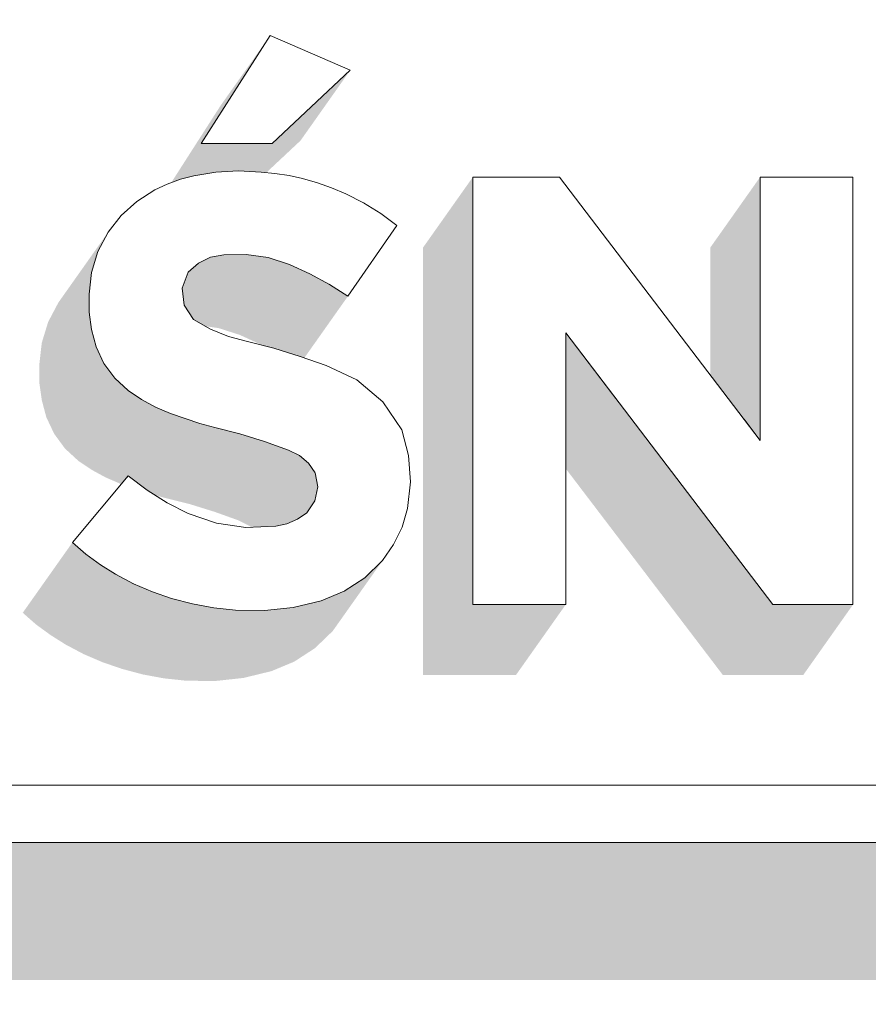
# Model space of a CAD drawing. Header units: millimetres. Extents: x 11 to 55443, y -2 to 19464.
# Tile 27 of 135: x 17367 to 17408, y 10916 to 10964. Entities that reach past the tile are written whole.
import ezdxf

# ---------------------------------------------------------------- set-up
doc = ezdxf.new("R2010")
doc.units = ezdxf.units.MM
doc.header["$MEASUREMENT"] = 0
doc.linetypes.add('Wipeout_Contour', pattern=[1000, 0, -1000])
doc.layers.add('Nowe_Drzwi Archicad', color=7, linetype='Continuous')
doc.layers.add('Nowe_Drzwi Archicad_Nr_pióra__101', color=252, linetype='Continuous', lineweight=5)

# ---------------------------------------------------------------- blocks, each defined once
blk = doc.blocks.new('ElemPrzekroju_2_1', base_point=(7287.149, 10853.983))
at = {"color": 254, "linetype": 'Wipeout_Contour', "lineweight": 0, "ltscale": 160093.982573}
blk.add_wipeout([(14505.223, 10969.983), (14505.223, 10853.983), (17715.223, 10853.983), (17715.223, 10969.983), (17535.222, 10969.983), (17535.222, 10923.983), (17235.223, 10923.983), (17235.223, 10969.983)], dxfattribs=at).dxf.layer = 'Nowe_Drzwi Archicad'
at = {"color": 254, "linetype": 'Wipeout_Contour', "lineweight": 0, "ltscale": 61635.072675}
blk.add_wipeout([(17379.243, 10957.727), (17379.153, 10962.941), (17375.813, 10957.727)], dxfattribs=at).dxf.layer = 'Nowe_Drzwi Archicad'
at = {"color": 254, "linetype": 'Wipeout_Contour', "lineweight": 0, "ltscale": 61627.34832}
blk.add_wipeout([(17377.993, 10952.362), (17379.063, 10952.213), (17378.713, 10956.348)], dxfattribs=at).dxf.layer = 'Nowe_Drzwi Archicad'
at = {"color": 254, "linetype": 'Wipeout_Contour', "lineweight": 0, "ltscale": 61634.320778}
blk.add_wipeout([(17381.073, 10951.433), (17382.013, 10950.924), (17382.803, 10955.299)], dxfattribs=at).dxf.layer = 'Nowe_Drzwi Archicad'
at = {"color": 254, "linetype": 'Wipeout_Contour', "lineweight": 0, "ltscale": 61614.545692}
blk.add_wipeout([(17372.713, 10954.93), (17371.953, 10954.25), (17375.193, 10951.513)], dxfattribs=at).dxf.layer = 'Nowe_Drzwi Archicad'
at = {"color": 254, "linetype": 'Wipeout_Contour', "lineweight": 0, "ltscale": 61638.868929}
blk.add_wipeout([(17388.943, 10935.461), (17393.433, 10935.461), (17393.433, 10948.587)], dxfattribs=at).dxf.layer = 'Nowe_Drzwi Archicad'
at = {"color": 254, "linetype": 'Wipeout_Contour', "lineweight": 0, "ltscale": 61613.556768}
blk.add_wipeout([(17377.683, 10943.712), (17378.873, 10943.342), (17379.333, 10947.837)], dxfattribs=at).dxf.layer = 'Nowe_Drzwi Archicad'
at = {"color": 254, "linetype": 'Wipeout_Contour', "lineweight": 0, "ltscale": 61624.858569}
blk.add_wipeout([(17381.333, 10941.824), (17385.513, 10943.902), (17384.593, 10945.25)], dxfattribs=at).dxf.layer = 'Nowe_Drzwi Archicad'
at = {"color": 254, "linetype": 'Wipeout_Contour', "lineweight": 0, "ltscale": 61585.400191}
blk.add_wipeout([(17370.953, 10937.389), (17372.293, 10941.684), (17370.253, 10937.898)], dxfattribs=at).dxf.layer = 'Nowe_Drzwi Archicad'
at = {"color": 254, "linetype": 'Wipeout_Contour', "lineweight": 0, "ltscale": 61593.292435}
blk.add_wipeout([(17373.463, 10936.08), (17375.193, 10939.856), (17374.173, 10940.375)], dxfattribs=at).dxf.layer = 'Nowe_Drzwi Archicad'
at = {"color": 254, "linetype": 'Wipeout_Contour', "lineweight": 0, "ltscale": 61599.55673}
blk.add_wipeout([(17377.473, 10935.191), (17377.983, 10939.187), (17376.563, 10939.386)], dxfattribs=at).dxf.layer = 'Nowe_Drzwi Archicad'
at = {"color": 254, "linetype": 'Wipeout_Contour', "lineweight": 0, "ltscale": 61602.667262}
blk.add_wipeout([(17379.423, 10939.247), (17378.873, 10935.171), (17380.263, 10935.321)], dxfattribs=at).dxf.layer = 'Nowe_Drzwi Archicad'
at = {"color": 254, "linetype": 'Wipeout_Contour', "lineweight": 0, "ltscale": 61727.446403}
blk.add_wipeout([(17532.452, 10926.75), (17237.993, 10926.75), (17535.222, 10923.983)], dxfattribs=at).dxf.layer = 'Nowe_Drzwi Archicad'
at = {"color": 254, "linetype": 'Wipeout_Contour', "lineweight": 0, "ltscale": 61644.223298}
blk.add_wipeout([(17379.153, 10962.941), (17379.243, 10957.727), (17383.023, 10961.263)], dxfattribs=at).dxf.layer = 'Nowe_Drzwi Archicad'
at = {"color": 254, "linetype": 'Wipeout_Contour', "lineweight": 0, "ltscale": 61624.70367}
blk.add_wipeout([(17376.913, 10952.353), (17377.993, 10952.362), (17377.623, 10956.398)], dxfattribs=at).dxf.layer = 'Nowe_Drzwi Archicad'
at = {"color": 254, "linetype": 'Wipeout_Contour', "lineweight": 0, "ltscale": 61629.690284}
blk.add_wipeout([(17379.063, 10952.213), (17380.093, 10951.883), (17380.063, 10956.178)], dxfattribs=at).dxf.layer = 'Nowe_Drzwi Archicad'
at = {"color": 254, "linetype": 'Wipeout_Contour', "lineweight": 0, "ltscale": 61636.635773}
blk.add_wipeout([(17381.073, 10951.433), (17382.123, 10955.589), (17381.433, 10955.829)], dxfattribs=at).dxf.layer = 'Nowe_Drzwi Archicad'
at = {"color": 254, "linetype": 'Wipeout_Contour', "lineweight": 0, "ltscale": 61606.758496}
blk.add_wipeout([(17370.523, 10951.503), (17370.403, 10950.445), (17374.903, 10950.734)], dxfattribs=at).dxf.layer = 'Nowe_Drzwi Archicad'
at = {"color": 254, "linetype": 'Wipeout_Contour', "lineweight": 0, "ltscale": 61663.681014}
blk.add_wipeout([(17393.433, 10948.587), (17403.433, 10935.461), (17402.823, 10943.392)], dxfattribs=at).dxf.layer = 'Nowe_Drzwi Archicad'
at = {"color": 254, "linetype": 'Wipeout_Contour', "lineweight": 0, "ltscale": 61616.30449}
blk.add_wipeout([(17377.683, 10943.712), (17379.333, 10947.837), (17378.053, 10948.167)], dxfattribs=at).dxf.layer = 'Nowe_Drzwi Archicad'
at = {"color": 254, "linetype": 'Wipeout_Contour', "lineweight": 0, "ltscale": 61624.526995}
blk.add_wipeout([(17381.333, 10941.824), (17384.593, 10945.25), (17383.343, 10946.309)], dxfattribs=at).dxf.layer = 'Nowe_Drzwi Archicad'
at = {"color": 254, "linetype": 'Wipeout_Contour', "lineweight": 0, "ltscale": 61584.935512}
blk.add_wipeout([(17372.293, 10941.684), (17369.603, 10938.467), (17370.253, 10937.898)], dxfattribs=at).dxf.layer = 'Nowe_Drzwi Archicad'
at = {"color": 254, "linetype": 'Wipeout_Contour', "lineweight": 0, "ltscale": 61593.891032}
blk.add_wipeout([(17375.403, 10935.491), (17376.433, 10935.301), (17376.563, 10939.386)], dxfattribs=at).dxf.layer = 'Nowe_Drzwi Archicad'
at = {"color": 254, "linetype": 'Wipeout_Contour', "lineweight": 0, "ltscale": 61603.113691}
blk.add_wipeout([(17379.423, 10939.247), (17377.983, 10939.187), (17378.873, 10935.171)], dxfattribs=at).dxf.layer = 'Nowe_Drzwi Archicad'
at = {"color": 254, "linetype": 'Wipeout_Contour', "lineweight": 0, "ltscale": 61474.618501}
blk.add_wipeout([(17235.223, 10923.983), (17535.222, 10923.983), (17237.993, 10926.75)], dxfattribs=at).dxf.layer = 'Nowe_Drzwi Archicad'
at = {"layer": 'Nowe_Drzwi Archicad_Nr_pióra__101', "color": 252, "linetype": 'Continuous', "lineweight": 5}
blk.add_line((17235.223, 10923.983), (17535.222, 10923.983), dxfattribs=at)
at = {"color": 254, "linetype": 'Wipeout_Contour', "lineweight": 0, "ltscale": 61629.151453}
blk.add_wipeout([(17377.993, 10952.362), (17378.713, 10956.348), (17377.623, 10956.398)], dxfattribs=at).dxf.layer = 'Nowe_Drzwi Archicad'
at = {"color": 254, "linetype": 'Wipeout_Contour', "lineweight": 0, "ltscale": 61632.463074}
blk.add_wipeout([(17379.383, 10956.278), (17379.063, 10952.213), (17380.063, 10956.178)], dxfattribs=at).dxf.layer = 'Nowe_Drzwi Archicad'
at = {"color": 254, "linetype": 'Wipeout_Contour', "lineweight": 0, "ltscale": 61647.246977}
blk.add_wipeout([(17388.943, 10935.461), (17393.433, 10948.587), (17388.943, 10956.098)], dxfattribs=at).dxf.layer = 'Nowe_Drzwi Archicad'
at = {"color": 254, "linetype": 'Wipeout_Contour', "lineweight": 0, "ltscale": 61682.54573}
blk.add_wipeout([(17407.313, 10935.461), (17407.313, 10956.098), (17402.823, 10943.392)], dxfattribs=at).dxf.layer = 'Nowe_Drzwi Archicad'
at = {"color": 254, "linetype": 'Wipeout_Contour', "lineweight": 0, "ltscale": 61635.799266}
blk.add_wipeout([(17382.013, 10950.924), (17382.913, 10950.355), (17383.663, 10954.86)], dxfattribs=at).dxf.layer = 'Nowe_Drzwi Archicad'
at = {"color": 254, "linetype": 'Wipeout_Contour', "lineweight": 0, "ltscale": 61608.272487}
blk.add_wipeout([(17370.833, 10952.512), (17370.523, 10951.503), (17374.903, 10950.734)], dxfattribs=at).dxf.layer = 'Nowe_Drzwi Archicad'
at = {"color": 254, "linetype": 'Wipeout_Contour', "lineweight": 0, "ltscale": 61610.939266}
blk.add_wipeout([(17376.483, 10944.011), (17377.683, 10943.712), (17378.053, 10948.167)], dxfattribs=at).dxf.layer = 'Nowe_Drzwi Archicad'
at = {"color": 254, "linetype": 'Wipeout_Contour', "lineweight": 0, "ltscale": 61619.964808}
blk.add_wipeout([(17383.343, 10946.309), (17381.003, 10942.293), (17381.333, 10941.824)], dxfattribs=at).dxf.layer = 'Nowe_Drzwi Archicad'
at = {"color": 254, "linetype": 'Wipeout_Contour', "lineweight": 0, "ltscale": 61587.846096}
blk.add_wipeout([(17371.683, 10936.929), (17372.553, 10936.47), (17374.173, 10940.375)], dxfattribs=at).dxf.layer = 'Nowe_Drzwi Archicad'
at = {"color": 254, "linetype": 'Wipeout_Contour', "lineweight": 0, "ltscale": 61606.112514}
blk.add_wipeout([(17379.963, 10939.366), (17379.423, 10939.247), (17380.263, 10935.321)], dxfattribs=at).dxf.layer = 'Nowe_Drzwi Archicad'
at = {"color": 254, "linetype": 'Wipeout_Contour', "lineweight": 0, "ltscale": 61598.995716}
blk.add_wipeout([(17377.983, 10939.187), (17377.473, 10935.191), (17378.873, 10935.171)], dxfattribs=at).dxf.layer = 'Nowe_Drzwi Archicad'
at = {"color": 254, "linetype": 'Wipeout_Contour', "lineweight": 0, "ltscale": 61631.244496}
blk.add_wipeout([(17379.063, 10952.213), (17379.383, 10956.278), (17378.713, 10956.348)], dxfattribs=at).dxf.layer = 'Nowe_Drzwi Archicad'
at = {"color": 254, "linetype": 'Wipeout_Contour', "lineweight": 0, "ltscale": 61634.992018}
blk.add_wipeout([(17380.093, 10951.883), (17381.433, 10955.829), (17380.723, 10956.029)], dxfattribs=at).dxf.layer = 'Nowe_Drzwi Archicad'
at = {"color": 254, "linetype": 'Wipeout_Contour', "lineweight": 0, "ltscale": 61640.189312}
blk.add_wipeout([(17384.493, 10954.35), (17383.663, 10954.86), (17382.913, 10950.355)], dxfattribs=at).dxf.layer = 'Nowe_Drzwi Archicad'
at = {"color": 254, "linetype": 'Wipeout_Contour', "lineweight": 0, "ltscale": 61610.060398}
blk.add_wipeout([(17371.323, 10953.441), (17370.833, 10952.512), (17374.903, 10950.734)], dxfattribs=at).dxf.layer = 'Nowe_Drzwi Archicad'
at = {"color": 254, "linetype": 'Wipeout_Contour', "lineweight": 0, "ltscale": 61612.054867}
blk.add_wipeout([(17376.263, 10948.756), (17375.753, 10944.211), (17377.133, 10948.407)], dxfattribs=at).dxf.layer = 'Nowe_Drzwi Archicad'
at = {"color": 254, "linetype": 'Wipeout_Contour', "lineweight": 0, "ltscale": 61623.377674}
blk.add_wipeout([(17381.003, 10942.293), (17383.343, 10946.309), (17381.863, 10946.998)], dxfattribs=at).dxf.layer = 'Nowe_Drzwi Archicad'
at = {"color": 254, "linetype": 'Wipeout_Contour', "lineweight": 0, "ltscale": 61668.801932}
blk.add_wipeout([(17403.433, 10935.461), (17407.313, 10935.461), (17402.823, 10943.392)], dxfattribs=at).dxf.layer = 'Nowe_Drzwi Archicad'
at = {"color": 254, "linetype": 'Wipeout_Contour', "lineweight": 0, "ltscale": 61588.706048}
blk.add_wipeout([(17372.553, 10936.47), (17373.463, 10936.08), (17374.173, 10940.375)], dxfattribs=at).dxf.layer = 'Nowe_Drzwi Archicad'
at = {"color": 254, "linetype": 'Wipeout_Contour', "lineweight": 0, "ltscale": 61605.976849}
blk.add_wipeout([(17379.963, 10939.366), (17380.263, 10935.321), (17381.623, 10935.65)], dxfattribs=at).dxf.layer = 'Nowe_Drzwi Archicad'
at = {"color": 254, "linetype": 'Wipeout_Contour', "lineweight": 0, "ltscale": 61634.385856}
blk.add_wipeout([(17380.093, 10951.883), (17380.723, 10956.029), (17380.063, 10956.178)], dxfattribs=at).dxf.layer = 'Nowe_Drzwi Archicad'
at = {"color": 254, "linetype": 'Wipeout_Contour', "lineweight": 0, "ltscale": 61690.906134}
blk.add_wipeout([(17407.313, 10956.098), (17402.823, 10956.098), (17402.823, 10943.392)], dxfattribs=at).dxf.layer = 'Nowe_Drzwi Archicad'
at = {"color": 254, "linetype": 'Wipeout_Contour', "lineweight": 0, "ltscale": 61637.280991}
blk.add_wipeout([(17382.123, 10955.589), (17381.073, 10951.433), (17382.803, 10955.299)], dxfattribs=at).dxf.layer = 'Nowe_Drzwi Archicad'
at = {"color": 254, "linetype": 'Wipeout_Contour', "lineweight": 0, "ltscale": 61611.948125}
blk.add_wipeout([(17371.323, 10953.441), (17374.903, 10950.734), (17371.953, 10954.25)], dxfattribs=at).dxf.layer = 'Nowe_Drzwi Archicad'
at = {"color": 254, "linetype": 'Wipeout_Contour', "lineweight": 0, "ltscale": 61609.109257}
blk.add_wipeout([(17376.483, 10944.011), (17377.133, 10948.407), (17375.753, 10944.211)], dxfattribs=at).dxf.layer = 'Nowe_Drzwi Archicad'
at = {"color": 254, "linetype": 'Wipeout_Contour', "lineweight": 0, "ltscale": 61618.694133}
blk.add_wipeout([(17381.003, 10942.293), (17381.863, 10946.998), (17380.563, 10942.663)], dxfattribs=at).dxf.layer = 'Nowe_Drzwi Archicad'
at = {"color": 254, "linetype": 'Wipeout_Contour', "lineweight": 0, "ltscale": 61590.97109}
blk.add_wipeout([(17374.173, 10940.375), (17373.203, 10940.985), (17371.683, 10936.929)], dxfattribs=at).dxf.layer = 'Nowe_Drzwi Archicad'
at = {"color": 254, "linetype": 'Wipeout_Contour', "lineweight": 0, "ltscale": 61608.778831}
blk.add_wipeout([(17380.473, 10939.586), (17379.963, 10939.366), (17381.623, 10935.65)], dxfattribs=at).dxf.layer = 'Nowe_Drzwi Archicad'
at = {"color": 254, "linetype": 'Wipeout_Contour', "lineweight": 0, "ltscale": 61666.617244}
blk.add_wipeout([(17393.433, 10948.587), (17402.823, 10943.392), (17393.133, 10956.098)], dxfattribs=at).dxf.layer = 'Nowe_Drzwi Archicad'
at = {"color": 254, "linetype": 'Wipeout_Contour', "lineweight": 0, "ltscale": 61632.164228}
blk.add_wipeout([(17380.093, 10951.883), (17381.073, 10951.433), (17381.433, 10955.829)], dxfattribs=at).dxf.layer = 'Nowe_Drzwi Archicad'
at = {"color": 254, "linetype": 'Wipeout_Contour', "lineweight": 0, "ltscale": 61640.789155}
blk.add_wipeout([(17382.913, 10950.355), (17385.273, 10953.771), (17384.493, 10954.35)], dxfattribs=at).dxf.layer = 'Nowe_Drzwi Archicad'
at = {"color": 254, "linetype": 'Wipeout_Contour', "lineweight": 0, "ltscale": 61613.740698}
blk.add_wipeout([(17377.133, 10948.407), (17376.483, 10944.011), (17378.053, 10948.167)], dxfattribs=at).dxf.layer = 'Nowe_Drzwi Archicad'
at = {"color": 254, "linetype": 'Wipeout_Contour', "lineweight": 0, "ltscale": 61624.305879}
blk.add_wipeout([(17385.843, 10942.663), (17385.513, 10943.902), (17381.333, 10941.824)], dxfattribs=at).dxf.layer = 'Nowe_Drzwi Archicad'
at = {"color": 254, "linetype": 'Wipeout_Contour', "lineweight": 0, "ltscale": 61586.504406}
blk.add_wipeout([(17371.683, 10936.929), (17373.203, 10940.985), (17370.953, 10937.389)], dxfattribs=at).dxf.layer = 'Nowe_Drzwi Archicad'
at = {"color": 254, "linetype": 'Wipeout_Contour', "lineweight": 0, "ltscale": 61591.589323}
blk.add_wipeout([(17374.393, 10935.76), (17375.403, 10935.491), (17375.193, 10939.856)], dxfattribs=at).dxf.layer = 'Nowe_Drzwi Archicad'
at = {"color": 254, "linetype": 'Wipeout_Contour', "lineweight": 0, "ltscale": 61609.79304}
blk.add_wipeout([(17380.473, 10939.586), (17381.623, 10935.65), (17380.923, 10939.896)], dxfattribs=at).dxf.layer = 'Nowe_Drzwi Archicad'
at = {"color": 254, "linetype": 'Wipeout_Contour', "lineweight": 0, "ltscale": 61661.190821}
blk.add_wipeout([(17393.133, 10956.098), (17388.943, 10956.098), (17393.433, 10948.587)], dxfattribs=at).dxf.layer = 'Nowe_Drzwi Archicad'
at = {"color": 254, "linetype": 'Wipeout_Contour', "lineweight": 0, "ltscale": 61638.810768}
blk.add_wipeout([(17383.663, 10954.86), (17382.803, 10955.299), (17382.013, 10950.924)], dxfattribs=at).dxf.layer = 'Nowe_Drzwi Archicad'
at = {"color": 254, "linetype": 'Wipeout_Contour', "lineweight": 0, "ltscale": 61607.527903}
blk.add_wipeout([(17375.043, 10944.441), (17375.753, 10944.211), (17376.263, 10948.756)], dxfattribs=at).dxf.layer = 'Nowe_Drzwi Archicad'
at = {"color": 254, "linetype": 'Wipeout_Contour', "lineweight": 0, "ltscale": 61589.710607}
blk.add_wipeout([(17372.293, 10941.684), (17370.953, 10937.389), (17373.203, 10940.985)], dxfattribs=at).dxf.layer = 'Nowe_Drzwi Archicad'
at = {"color": 254, "linetype": 'Wipeout_Contour', "lineweight": 0, "ltscale": 61596.340609}
blk.add_wipeout([(17375.193, 10939.856), (17375.403, 10935.491), (17376.563, 10939.386)], dxfattribs=at).dxf.layer = 'Nowe_Drzwi Archicad'
at = {"color": 254, "linetype": 'Wipeout_Contour', "lineweight": 0, "ltscale": 61609.411824}
blk.add_wipeout([(17380.923, 10939.896), (17381.623, 10935.65), (17382.723, 10936.11)], dxfattribs=at).dxf.layer = 'Nowe_Drzwi Archicad'
at = {"color": 254, "linetype": 'Wipeout_Contour', "lineweight": 0, "ltscale": 61603.536133}
blk.add_wipeout([(17374.993, 10949.915), (17371.643, 10946.399), (17372.293, 10945.8)], dxfattribs=at).dxf.layer = 'Nowe_Drzwi Archicad'
at = {"color": 254, "linetype": 'Wipeout_Contour', "lineweight": 0, "ltscale": 61590.485495}
blk.add_wipeout([(17375.193, 10939.856), (17373.463, 10936.08), (17374.393, 10935.76)], dxfattribs=at).dxf.layer = 'Nowe_Drzwi Archicad'
at = {"color": 254, "linetype": 'Wipeout_Contour', "lineweight": 0, "ltscale": 61611.598516}
blk.add_wipeout([(17382.723, 10936.11), (17383.723, 10936.759), (17380.923, 10939.896)], dxfattribs=at).dxf.layer = 'Nowe_Drzwi Archicad'
at = {"color": 254, "linetype": 'Wipeout_Contour', "lineweight": 0, "ltscale": 61596.118263}
blk.add_wipeout([(17376.433, 10935.301), (17377.473, 10935.191), (17376.563, 10939.386)], dxfattribs=at).dxf.layer = 'Nowe_Drzwi Archicad'
at = {"color": 254, "linetype": 'Wipeout_Contour', "lineweight": 0, "ltscale": 61606.76701}
blk.add_wipeout([(17374.333, 10944.691), (17375.043, 10944.441), (17376.263, 10948.756)], dxfattribs=at).dxf.layer = 'Nowe_Drzwi Archicad'
at = {"color": 254, "linetype": 'Wipeout_Contour', "lineweight": 0, "ltscale": 61613.514578}
blk.add_wipeout([(17381.313, 10940.475), (17380.923, 10939.896), (17383.723, 10936.759)], dxfattribs=at).dxf.layer = 'Nowe_Drzwi Archicad'
at = {"color": 254, "linetype": 'Wipeout_Contour', "lineweight": 0, "ltscale": 61604.687097}
blk.add_wipeout([(17372.933, 10945.37), (17373.613, 10945), (17375.443, 10949.226)], dxfattribs=at).dxf.layer = 'Nowe_Drzwi Archicad'
at = {"color": 254, "linetype": 'Wipeout_Contour', "lineweight": 0, "ltscale": 61614.546634}
blk.add_wipeout([(17383.723, 10936.759), (17384.583, 10937.588), (17381.313, 10940.475)], dxfattribs=at).dxf.layer = 'Nowe_Drzwi Archicad'
at = {"color": 254, "linetype": 'Wipeout_Contour', "lineweight": 0, "ltscale": 61605.395662}
blk.add_wipeout([(17373.613, 10945), (17374.333, 10944.691), (17375.443, 10949.226)], dxfattribs=at).dxf.layer = 'Nowe_Drzwi Archicad'
at = {"color": 254, "linetype": 'Wipeout_Contour', "lineweight": 0, "ltscale": 61616.492811}
blk.add_wipeout([(17381.313, 10940.475), (17384.583, 10937.588), (17385.113, 10938.357)], dxfattribs=at).dxf.layer = 'Nowe_Drzwi Archicad'
at = {"color": 254, "linetype": 'Wipeout_Contour', "lineweight": 0, "ltscale": 61608.415129}
blk.add_wipeout([(17375.443, 10949.226), (17374.993, 10949.915), (17372.933, 10945.37)], dxfattribs=at).dxf.layer = 'Nowe_Drzwi Archicad'
at = {"color": 254, "linetype": 'Wipeout_Contour', "lineweight": 0, "ltscale": 61618.605583}
blk.add_wipeout([(17385.113, 10938.357), (17385.523, 10939.197), (17381.453, 10941.145)], dxfattribs=at).dxf.layer = 'Nowe_Drzwi Archicad'
at = {"color": 254, "linetype": 'Wipeout_Contour', "lineweight": 0, "ltscale": 61603.912288}
blk.add_wipeout([(17370.523, 10948.736), (17370.743, 10947.907), (17374.993, 10949.915)], dxfattribs=at).dxf.layer = 'Nowe_Drzwi Archicad'
at = {"color": 254, "linetype": 'Wipeout_Contour', "lineweight": 0, "ltscale": 61616.697771}
blk.add_wipeout([(17381.313, 10940.475), (17385.113, 10938.357), (17381.453, 10941.145)], dxfattribs=at).dxf.layer = 'Nowe_Drzwi Archicad'
at = {"color": 254, "linetype": 'Wipeout_Contour', "lineweight": 0, "ltscale": 61603.324276}
blk.add_wipeout([(17371.643, 10946.399), (17374.993, 10949.915), (17371.123, 10947.108)], dxfattribs=at).dxf.layer = 'Nowe_Drzwi Archicad'
at = {"color": 254, "linetype": 'Wipeout_Contour', "lineweight": 0, "ltscale": 61620.157412}
blk.add_wipeout([(17385.523, 10939.197), (17385.783, 10940.106), (17381.453, 10941.145)], dxfattribs=at).dxf.layer = 'Nowe_Drzwi Archicad'
at = {"color": 254, "linetype": 'Wipeout_Contour', "lineweight": 0, "ltscale": 61603.449342}
blk.add_wipeout([(17371.123, 10947.108), (17374.993, 10949.915), (17370.743, 10947.907)], dxfattribs=at).dxf.layer = 'Nowe_Drzwi Archicad'
at = {"color": 254, "linetype": 'Wipeout_Contour', "lineweight": 0, "ltscale": 61620.18627}
blk.add_wipeout([(17381.333, 10941.824), (17381.453, 10941.145), (17385.843, 10942.663)], dxfattribs=at).dxf.layer = 'Nowe_Drzwi Archicad'
at = {"color": 254, "linetype": 'Wipeout_Contour', "lineweight": 0, "ltscale": 61604.702926}
blk.add_wipeout([(17370.403, 10949.585), (17370.523, 10948.736), (17374.993, 10949.915)], dxfattribs=at).dxf.layer = 'Nowe_Drzwi Archicad'
at = {"color": 254, "linetype": 'Wipeout_Contour', "lineweight": 0, "ltscale": 61618.25174}
blk.add_wipeout([(17380.043, 10942.923), (17380.563, 10942.663), (17381.863, 10946.998)], dxfattribs=at).dxf.layer = 'Nowe_Drzwi Archicad'
at = {"color": 254, "linetype": 'Wipeout_Contour', "lineweight": 0, "ltscale": 61621.831279}
blk.add_wipeout([(17381.453, 10941.145), (17385.783, 10940.106), (17385.933, 10941.384)], dxfattribs=at).dxf.layer = 'Nowe_Drzwi Archicad'
at = {"color": 254, "linetype": 'Wipeout_Contour', "lineweight": 0, "ltscale": 61608.435248}
blk.add_wipeout([(17370.403, 10949.585), (17374.993, 10949.915), (17374.903, 10950.734)], dxfattribs=at).dxf.layer = 'Nowe_Drzwi Archicad'
at = {"color": 254, "linetype": 'Wipeout_Contour', "lineweight": 0, "ltscale": 61616.043873}
blk.add_wipeout([(17378.873, 10943.342), (17380.043, 10942.923), (17380.603, 10947.448)], dxfattribs=at).dxf.layer = 'Nowe_Drzwi Archicad'
at = {"color": 254, "linetype": 'Wipeout_Contour', "lineweight": 0, "ltscale": 61622.884161}
blk.add_wipeout([(17385.843, 10942.663), (17381.453, 10941.145), (17385.933, 10941.384)], dxfattribs=at).dxf.layer = 'Nowe_Drzwi Archicad'
at = {"color": 254, "linetype": 'Wipeout_Contour', "lineweight": 0, "ltscale": 61605.909671}
blk.add_wipeout([(17370.403, 10950.445), (17370.403, 10949.585), (17374.903, 10950.734)], dxfattribs=at).dxf.layer = 'Nowe_Drzwi Archicad'
at = {"color": 254, "linetype": 'Wipeout_Contour', "lineweight": 0, "ltscale": 61621.264692}
blk.add_wipeout([(17380.043, 10942.923), (17381.863, 10946.998), (17380.603, 10947.448)], dxfattribs=at).dxf.layer = 'Nowe_Drzwi Archicad'
at = {"color": 254, "linetype": 'Wipeout_Contour', "lineweight": 0, "ltscale": 61613.279976}
blk.add_wipeout([(17374.903, 10950.734), (17375.193, 10951.513), (17371.953, 10954.25)], dxfattribs=at).dxf.layer = 'Nowe_Drzwi Archicad'
at = {"color": 254, "linetype": 'Wipeout_Contour', "lineweight": 0, "ltscale": 61604.015419}
blk.add_wipeout([(17374.993, 10949.915), (17372.293, 10945.8), (17372.933, 10945.37)], dxfattribs=at).dxf.layer = 'Nowe_Drzwi Archicad'
at = {"color": 254, "linetype": 'Wipeout_Contour', "lineweight": 0, "ltscale": 61618.846753}
blk.add_wipeout([(17379.333, 10947.837), (17378.873, 10943.342), (17380.603, 10947.448)], dxfattribs=at).dxf.layer = 'Nowe_Drzwi Archicad'
at = {"color": 254, "linetype": 'Wipeout_Contour', "lineweight": 0, "ltscale": 61616.508601}
blk.add_wipeout([(17373.573, 10955.479), (17372.713, 10954.93), (17375.193, 10951.513)], dxfattribs=at).dxf.layer = 'Nowe_Drzwi Archicad'
at = {"color": 254, "linetype": 'Wipeout_Contour', "lineweight": 0, "ltscale": 61609.927684}
blk.add_wipeout([(17375.443, 10949.226), (17374.333, 10944.691), (17376.263, 10948.756)], dxfattribs=at).dxf.layer = 'Nowe_Drzwi Archicad'
at = {"color": 254, "linetype": 'Wipeout_Contour', "lineweight": 0, "ltscale": 61618.207839}
blk.add_wipeout([(17373.573, 10955.479), (17375.193, 10951.513), (17374.183, 10955.759)], dxfattribs=at).dxf.layer = 'Nowe_Drzwi Archicad'
at = {"color": 254, "linetype": 'Wipeout_Contour', "lineweight": 0, "ltscale": 61617.418163}
blk.add_wipeout([(17375.193, 10951.513), (17375.683, 10951.953), (17374.183, 10955.759)], dxfattribs=at).dxf.layer = 'Nowe_Drzwi Archicad'
at = {"color": 254, "linetype": 'Wipeout_Contour', "lineweight": 0, "ltscale": 61619.423269}
blk.add_wipeout([(17375.683, 10951.953), (17376.273, 10952.233), (17374.813, 10955.999)], dxfattribs=at).dxf.layer = 'Nowe_Drzwi Archicad'
at = {"color": 254, "linetype": 'Wipeout_Contour', "lineweight": 0, "ltscale": 61620.149448}
blk.add_wipeout([(17374.183, 10955.759), (17375.683, 10951.953), (17374.813, 10955.999)], dxfattribs=at).dxf.layer = 'Nowe_Drzwi Archicad'
at = {"color": 254, "linetype": 'Wipeout_Contour', "lineweight": 0, "ltscale": 61622.086157}
blk.add_wipeout([(17374.813, 10955.999), (17376.273, 10952.233), (17375.463, 10956.168)], dxfattribs=at).dxf.layer = 'Nowe_Drzwi Archicad'
at = {"color": 254, "linetype": 'Wipeout_Contour', "lineweight": 0, "ltscale": 61623.459384}
blk.add_wipeout([(17375.463, 10956.168), (17376.273, 10952.233), (17376.533, 10956.338)], dxfattribs=at).dxf.layer = 'Nowe_Drzwi Archicad'
at = {"color": 254, "linetype": 'Wipeout_Contour', "lineweight": 0, "ltscale": 61622.452053}
blk.add_wipeout([(17376.273, 10952.233), (17376.913, 10952.353), (17376.533, 10956.338)], dxfattribs=at).dxf.layer = 'Nowe_Drzwi Archicad'
at = {"color": 254, "linetype": 'Wipeout_Contour', "lineweight": 0, "ltscale": 61626.374003}
blk.add_wipeout([(17376.533, 10956.338), (17376.913, 10952.353), (17377.623, 10956.398)], dxfattribs=at).dxf.layer = 'Nowe_Drzwi Archicad'
at = {"color": 254, "linetype": 'Wipeout_Contour', "lineweight": 0, "ltscale": 2607930.737926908}
blk.add_wipeout([(17237.993, 10926.75), (17517.216, 10926.75), (17452.851, 10936.641), (17452.443, 10935.461), (17448.393, 10935.461), (17447.725, 10937.429), (17438.563, 10938.837), (17437.953, 10938.188), (17437.333, 10937.628), (17436.663, 10937.119), (17435.963, 10936.659), (17435.083, 10936.2), (17434.173, 10935.81), (17433.223, 10935.501), (17431.163, 10935.151), (17429.073, 10935.151), (17427.013, 10935.501), (17426.073, 10935.81), (17425.153, 10936.2), (17424.283, 10936.669), (17423.573, 10937.119), (17422.903, 10937.628), (17422.283, 10938.188), (17421.673, 10938.837), (17421.113, 10939.536), (17420.623, 10940.285), (17420.393, 10940.705), (17420.183, 10941.135), (17419.983, 10941.564), (17419.948, 10941.697), (17416.043, 10942.297), (17416.043, 10935.461), (17411.503, 10935.461), (17411.503, 10942.995), (17407.313, 10943.639), (17407.313, 10935.461), (17403.433, 10935.461), (17395.861, 10945.398), (17393.433, 10945.772), (17393.433, 10935.461), (17388.943, 10935.461), (17388.943, 10946.462), (17378.36, 10948.088), (17379.333, 10947.837), (17380.603, 10947.448), (17381.863, 10946.998), (17383.343, 10946.309), (17384.593, 10945.25), (17385.513, 10943.902), (17385.843, 10942.663), (17385.933, 10941.384), (17385.783, 10940.106), (17385.523, 10939.197), (17385.113, 10938.357), (17384.583, 10937.588), (17383.723, 10936.759), (17382.723, 10936.11), (17381.623, 10935.65), (17380.263, 10935.321), (17378.873, 10935.171), (17377.473, 10935.191), (17376.433, 10935.301), (17375.403, 10935.491), (17374.393, 10935.76), (17373.463, 10936.08), (17372.553, 10936.47), (17371.683, 10936.929), (17370.953, 10937.389), (17370.253, 10937.898), (17369.603, 10938.467), (17372.293, 10941.684), (17373.203, 10940.985), (17374.173, 10940.375), (17375.193, 10939.856), (17376.563, 10939.386), (17377.983, 10939.187), (17379.423, 10939.247), (17379.963, 10939.366), (17380.473, 10939.586), (17380.923, 10939.896), (17381.313, 10940.475), (17381.453, 10941.145), (17381.333, 10941.824), (17381.003, 10942.293), (17380.563, 10942.663), (17380.043, 10942.923), (17378.873, 10943.342), (17377.683, 10943.712), (17376.483, 10944.011), (17375.753, 10944.211), (17375.043, 10944.441), (17374.333, 10944.691), (17373.613, 10945), (17372.933, 10945.37), (17372.293, 10945.8), (17371.643, 10946.399), (17371.123, 10947.108), (17370.743, 10947.907), (17370.523, 10948.736), (17370.442, 10949.304), (17366.903, 10949.848), (17366.903, 10935.461), (17362.363, 10935.461), (17362.363, 10950.546), (17358.558, 10951.131), (17353.243, 10935.461), (17349.183, 10935.461), (17344.573, 10948.816), (17339.953, 10935.461), (17335.903, 10935.461), (17329.039, 10955.667), (17309.307, 10958.699), (17291.133, 10931.165), (17281.713, 10940.585), (17272.273, 10931.165), (17252.083, 10961.752), (17273.133, 10961.752), (17268.723, 10957.337), (17261.283, 10957.337), (17267.183, 10948.387), (17281.703, 10962.891), (17296.213, 10948.387), (17302.123, 10957.337), (17294.683, 10957.337), (17290.413, 10961.603), (17253.229, 10967.316), (17237.993, 10967.316)], dxfattribs=at).dxf.layer = 'Nowe_Drzwi Archicad'
at = {"layer": 'Nowe_Drzwi Archicad', "linetype": 'Continuous', "lineweight": 0, "true_color": 0x000000}
for points in [[(17374.372, 10955.831), (17374.813, 10955.999), (17375.463, 10956.168), (17376.533, 10956.338), (17377.623, 10956.398), (17378.713, 10956.348), (17378.971, 10956.321), (17380.618, 10957.862), (17383.023, 10961.263), (17379.243, 10957.727), (17375.813, 10957.727), (17379.153, 10962.941), (17376.748, 10959.54)], [(17388.943, 10956.098), (17386.538, 10952.698), (17386.538, 10946.831), (17388.943, 10946.462)], [(17368.918, 10950.041), (17368.673, 10949.576), (17370.442, 10949.304), (17370.403, 10949.585), (17370.403, 10950.445), (17370.523, 10951.503), (17370.833, 10952.512), (17371.323, 10953.441)], [(17374.903, 10950.734), (17374.993, 10949.915), (17375.443, 10949.226), (17376.006, 10948.903), (17376.658, 10948.812), (17377.688, 10948.482), (17378.643, 10948.044), (17381.021, 10947.679), (17382.913, 10950.355), (17382.013, 10950.924), (17381.073, 10951.433), (17380.093, 10951.883), (17379.063, 10952.213), (17377.993, 10952.362), (17376.913, 10952.353), (17376.273, 10952.233), (17375.683, 10951.953), (17375.193, 10951.513)], [(17367.998, 10947.044), (17367.998, 10946.185), (17368.118, 10945.336), (17368.338, 10944.507), (17368.718, 10943.707), (17369.238, 10942.998), (17369.888, 10942.399), (17370.528, 10941.969), (17371.208, 10941.6), (17371.928, 10941.29), (17371.955, 10941.28), (17372.293, 10941.684), (17373.203, 10940.985), (17373.582, 10940.747), (17374.078, 10940.611), (17375.278, 10940.311), (17376.468, 10939.941), (17377.638, 10939.522), (17378.158, 10939.262), (17378.235, 10939.197), (17379.423, 10939.247), (17379.963, 10939.366), (17380.473, 10939.586), (17380.923, 10939.896), (17381.313, 10940.475), (17381.453, 10941.145), (17381.333, 10941.824), (17381.003, 10942.293), (17380.563, 10942.663), (17380.043, 10942.923), (17378.873, 10943.342), (17377.683, 10943.712), (17376.483, 10944.011), (17375.753, 10944.211), (17375.043, 10944.441), (17374.333, 10944.691), (17373.613, 10945), (17372.933, 10945.37), (17372.293, 10945.8), (17371.643, 10946.399), (17371.123, 10947.108), (17370.743, 10947.907), (17370.523, 10948.736), (17370.442, 10949.304), (17368.673, 10949.576), (17368.428, 10949.112), (17368.118, 10948.103)], [(17381.021, 10947.679), (17378.643, 10948.044), (17378.668, 10948.033), (17378.753, 10947.987), (17379.333, 10947.837), (17380.603, 10947.448), (17380.806, 10947.375)], [(17369.603, 10938.467), (17367.198, 10935.067), (17367.848, 10934.497), (17368.548, 10933.988), (17369.278, 10933.528), (17370.148, 10933.069), (17371.058, 10932.679), (17371.988, 10932.36), (17372.998, 10932.09), (17374.028, 10931.9), (17375.068, 10931.79), (17376.468, 10931.77), (17377.858, 10931.92), (17379.218, 10932.25), (17380.318, 10932.709), (17381.318, 10933.359), (17382.178, 10934.188), (17384.583, 10937.588), (17383.723, 10936.759), (17382.723, 10936.11), (17381.623, 10935.65), (17380.263, 10935.321), (17378.873, 10935.171), (17377.473, 10935.191), (17376.433, 10935.301), (17375.403, 10935.491), (17374.393, 10935.76), (17373.463, 10936.08), (17372.553, 10936.47), (17371.683, 10936.929), (17370.953, 10937.389), (17370.253, 10937.898)]]:
    blk.add_hatch(color=18, dxfattribs=at).paths.add_polyline_path(points)
at = {"layer": 'Nowe_Drzwi Archicad_Nr_pióra__101', "color": 252, "linetype": 'Continuous', "lineweight": 5}
for p, q in [((17379.153, 10962.941), (17375.813, 10957.727)), ((17383.023, 10961.263), (17379.153, 10962.941)), ((17379.243, 10957.727), (17383.023, 10961.263)), ((17375.813, 10957.727), (17379.243, 10957.727)), ((17374.813, 10955.999), (17374.183, 10955.759)), ((17375.463, 10956.168), (17374.813, 10955.999)), ((17376.533, 10956.338), (17375.463, 10956.168)), ((17377.623, 10956.398), (17376.533, 10956.338)), ((17378.713, 10956.348), (17377.623, 10956.398)), ((17379.383, 10956.278), (17378.713, 10956.348)), ((17380.063, 10956.178), (17379.383, 10956.278)), ((17380.723, 10956.029), (17380.063, 10956.178)), ((17381.433, 10955.829), (17380.723, 10956.029)), ((17388.943, 10956.098), (17388.943, 10935.461)), ((17393.133, 10956.098), (17388.943, 10956.098)), ((17407.313, 10956.098), (17402.823, 10956.098)), ((17407.313, 10935.461), (17407.313, 10956.098)), ((17374.183, 10955.759), (17373.573, 10955.479)), ((17382.123, 10955.589), (17381.433, 10955.829)), ((17382.803, 10955.299), (17382.123, 10955.589)), ((17373.573, 10955.479), (17372.713, 10954.93)), ((17383.663, 10954.86), (17382.803, 10955.299)), ((17372.713, 10954.93), (17371.953, 10954.25)), ((17384.493, 10954.35), (17383.663, 10954.86)), ((17371.953, 10954.25), (17371.323, 10953.441)), ((17385.273, 10953.771), (17384.493, 10954.35)), ((17382.913, 10950.355), (17385.273, 10953.771)), ((17371.323, 10953.441), (17370.833, 10952.512)), ((17370.833, 10952.512), (17370.523, 10951.503)), ((17375.683, 10951.953), (17376.273, 10952.233)), ((17376.273, 10952.233), (17376.913, 10952.353)), ((17376.913, 10952.353), (17377.993, 10952.362)), ((17377.993, 10952.362), (17379.063, 10952.213)), ((17379.063, 10952.213), (17380.093, 10951.883)), ((17375.193, 10951.513), (17375.683, 10951.953)), ((17380.093, 10951.883), (17381.073, 10951.433)), ((17370.523, 10951.503), (17370.403, 10950.445)), ((17374.903, 10950.734), (17375.193, 10951.513)), ((17381.073, 10951.433), (17382.013, 10950.924)), ((17374.993, 10949.915), (17374.903, 10950.734)), ((17382.013, 10950.924), (17382.913, 10950.355)), ((17370.403, 10950.445), (17370.403, 10949.585)), ((17375.443, 10949.226), (17374.993, 10949.915)), ((17370.403, 10949.585), (17370.523, 10948.736)), ((17376.263, 10948.756), (17375.443, 10949.226)), ((17370.523, 10948.736), (17370.743, 10947.907)), ((17377.133, 10948.407), (17376.263, 10948.756)), ((17378.053, 10948.167), (17377.133, 10948.407)), ((17370.743, 10947.907), (17371.123, 10947.108)), ((17379.333, 10947.837), (17378.053, 10948.167)), ((17380.603, 10947.448), (17379.333, 10947.837)), ((17381.863, 10946.998), (17380.603, 10947.448)), ((17371.123, 10947.108), (17371.643, 10946.399)), ((17383.343, 10946.309), (17381.863, 10946.998)), ((17371.643, 10946.399), (17372.293, 10945.8)), ((17384.593, 10945.25), (17383.343, 10946.309)), ((17372.293, 10945.8), (17372.933, 10945.37)), ((17372.933, 10945.37), (17373.613, 10945)), ((17385.513, 10943.902), (17384.593, 10945.25)), ((17373.613, 10945), (17374.333, 10944.691)), ((17374.333, 10944.691), (17375.043, 10944.441)), ((17375.043, 10944.441), (17375.753, 10944.211)), ((17375.753, 10944.211), (17376.483, 10944.011)), ((17376.483, 10944.011), (17377.683, 10943.712)), ((17377.683, 10943.712), (17378.873, 10943.342)), ((17385.843, 10942.663), (17385.513, 10943.902)), ((17378.873, 10943.342), (17380.043, 10942.923)), ((17380.043, 10942.923), (17380.563, 10942.663)), ((17380.563, 10942.663), (17381.003, 10942.293)), ((17385.933, 10941.384), (17385.843, 10942.663)), ((17381.003, 10942.293), (17381.333, 10941.824)), ((17381.333, 10941.824), (17381.453, 10941.145)), ((17372.293, 10941.684), (17369.603, 10938.467)), ((17373.203, 10940.985), (17372.293, 10941.684)), ((17385.783, 10940.106), (17385.933, 10941.384)), ((17374.173, 10940.375), (17373.203, 10940.985)), ((17381.453, 10941.145), (17381.313, 10940.475)), ((17375.193, 10939.856), (17374.173, 10940.375)), ((17381.313, 10940.475), (17380.923, 10939.896)), ((17376.563, 10939.386), (17375.193, 10939.856)), ((17380.923, 10939.896), (17380.473, 10939.586)), ((17385.523, 10939.197), (17385.783, 10940.106)), ((17377.983, 10939.187), (17376.563, 10939.386)), ((17379.963, 10939.366), (17379.423, 10939.247)), ((17380.473, 10939.586), (17379.963, 10939.366)), ((17379.423, 10939.247), (17377.983, 10939.187)), ((17385.113, 10938.357), (17385.523, 10939.197)), ((17369.603, 10938.467), (17370.253, 10937.898)), ((17370.253, 10937.898), (17370.953, 10937.389)), ((17384.583, 10937.588), (17385.113, 10938.357)), ((17383.723, 10936.759), (17384.583, 10937.588)), ((17370.953, 10937.389), (17371.683, 10936.929)), ((17371.683, 10936.929), (17372.553, 10936.47)), ((17372.553, 10936.47), (17373.463, 10936.08)), ((17382.723, 10936.11), (17383.723, 10936.759)), ((17373.463, 10936.08), (17374.393, 10935.76)), ((17381.623, 10935.65), (17382.723, 10936.11)), ((17374.393, 10935.76), (17375.403, 10935.491)), ((17380.263, 10935.321), (17381.623, 10935.65)), ((17375.403, 10935.491), (17376.433, 10935.301)), ((17376.433, 10935.301), (17377.473, 10935.191)), ((17377.473, 10935.191), (17378.873, 10935.171)), ((17378.873, 10935.171), (17380.263, 10935.321)), ((17388.943, 10935.461), (17393.433, 10935.461)), ((17403.433, 10935.461), (17407.313, 10935.461)), ((17532.452, 10926.75), (17237.993, 10926.75))]:
    blk.add_line(p, q, dxfattribs=at)
at = {"color": 254, "linetype": 'Wipeout_Contour', "lineweight": 0, "ltscale": 61656.415782}
blk.add_wipeout([(17393.433, 10945.772), (17395.861, 10945.398), (17393.433, 10948.587)], dxfattribs=at).dxf.layer = 'Nowe_Drzwi Archicad'
at = {"color": 254, "linetype": 'Wipeout_Contour', "lineweight": 0, "ltscale": 61673.042563}
blk.add_wipeout([(17402.823, 10944.329), (17402.014, 10944.453), (17402.823, 10943.392)], dxfattribs=at).dxf.layer = 'Nowe_Drzwi Archicad'
at = {"layer": 'Nowe_Drzwi Archicad', "linetype": 'Continuous', "lineweight": 0, "true_color": 0x000000}
for points in [[(17235.152, 10969.983), (17230.523, 10963.437), (17230.523, 10917.336), (17530.522, 10917.336), (17535.223, 10923.983), (17235.223, 10923.983), (17235.223, 10969.983)], [(17400.418, 10946.545), (17402.014, 10944.453), (17402.823, 10944.329), (17402.823, 10956.098), (17400.418, 10952.698)], [(17393.433, 10945.772), (17395.861, 10945.398), (17393.433, 10948.587)], [(17386.538, 10946.831), (17386.538, 10932.06), (17391.028, 10932.06), (17393.433, 10935.461), (17388.943, 10935.461), (17388.943, 10946.462)], [(17393.433, 10942.03), (17401.028, 10932.06), (17404.908, 10932.06), (17407.313, 10935.461), (17403.433, 10935.461), (17395.861, 10945.398), (17393.433, 10945.772)], [(17402.823, 10944.329), (17402.014, 10944.453), (17402.823, 10943.392)]]:
    blk.add_hatch(color=18, dxfattribs=at).paths.add_polyline_path(points)
at = {"layer": 'Nowe_Drzwi Archicad_Nr_pióra__101', "color": 252, "linetype": 'Continuous', "lineweight": 5}
for p, q in [((17402.823, 10943.392), (17393.133, 10956.098)), ((17402.823, 10956.098), (17402.823, 10943.392)), ((17393.433, 10935.461), (17393.433, 10948.587)), ((17393.433, 10948.587), (17403.433, 10935.461))]:
    blk.add_line(p, q, dxfattribs=at)

msp = doc.modelspace()

# ---------------------------------------------------------------- block references
at = {"layer": 'Nowe_Drzwi Archicad', "lineweight": 0}
msp.add_blockref('ElemPrzekroju_2_1', (7287.149, 10853.983), dxfattribs=at)

doc.saveas('drawing.dxf')
